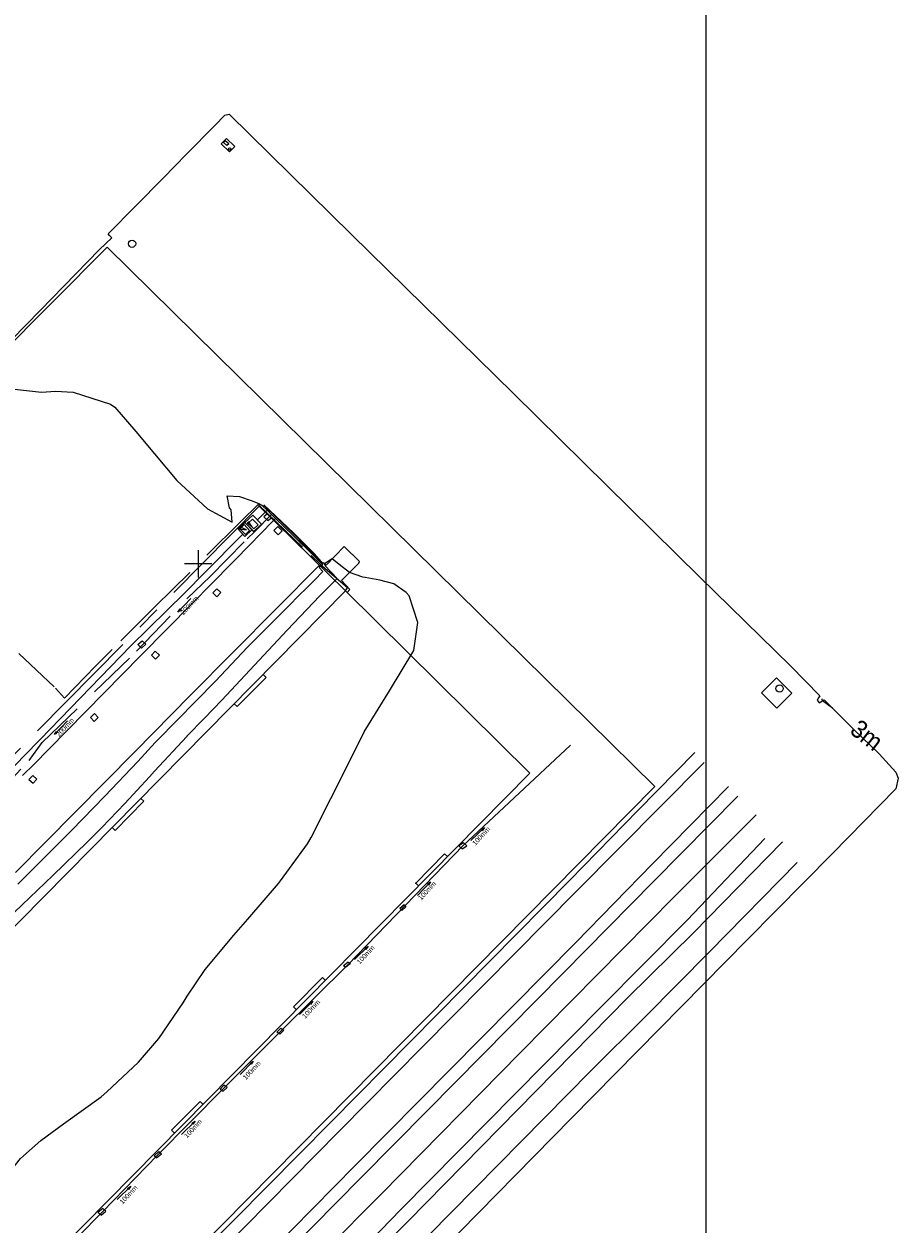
# Model space of a CAD drawing. Header units: millimetres. Extents: x -79464 to -76785, y -3788210 to -3782955.
# Tile 123 of 131: x -78806 to -78734, y -3783619 to -3783520. Entities that reach past the tile are written whole.
import ezdxf
from ezdxf.enums import TextEntityAlignment as Align

# ---------------------------------------------------------------- set-up
doc = ezdxf.new("R2010")
doc.units = ezdxf.units.MM
doc.header["$LTSCALE"] = 8
doc.header["$MEASUREMENT"] = 0
doc.linetypes.add('CENTER', pattern=[2, 1.25, -0.25, 0.25, -0.25])
doc.linetypes.add('DASHED', pattern=[0.75, 0.5, -0.25])
for name, color, linetype in [('BUILDINGS', 7, 'Continuous'), ('CHANNEL', 7, 'Continuous'), ('DETAIL', 7, 'Continuous'), ('EDGE OF CONCRETE', 7, 'Continuous'), ('EDGE OF ROOF', 7, 'Continuous'), ('FENCE', 7, 'Continuous'), ('GCONTOUR1', 7, 'Continuous'), ('GRID', 7, 'Continuous'), ('MCONTOUR1', 7, 'Continuous'), ('PIER', 7, 'Continuous'), ('RETAINING WALL', 7, 'Continuous'), ('SG GIS CADASTRAL', 7, 'Continuous'), ('STORMWATER MANHOLE', 7, 'Continuous'), ('TRACKS', 7, 'Continuous'), ('WALLS', 7, 'Continuous')]:
    doc.layers.add(name, color=color, linetype=linetype)
doc.styles.add('Arial Narrow', font='arial.ttf', dxfattribs={"height": 1})
doc.styles.add('Style-Arial', font='arial.ttf')

msp = doc.modelspace()

# ---------------------------------------------------------------- linework, layer by layer
at = {"layer": 'BUILDINGS', "color": 6, "lineweight": 15}
for p, q in [((-78846.015, -3783634.127, 7.21), (-78779.704, -3783566.949, 7.793)), ((-78779.704, -3783566.949, 7.793), (-78764.519, -3783581.961, 7.796)), ((-78764.519, -3783581.961, 7.796), (-78830.835, -3783649.134, 7.795))]:
    msp.add_line(p, q, dxfattribs=at)
at = {"layer": 'BUILDINGS', "color": 6, "linetype": 'DASHED', "lineweight": 15}
for p, q in [((-78786.257, -3783574.089, 7.324), (-78788.634, -3783576.49, 7.034)), ((-78786.257, -3783574.089, 7.324), (-78786.508, -3783573.841, 7.324)), ((-78788.634, -3783576.49, 7.034), (-78788.881, -3783576.246)), ((-78796.345, -3783584.289, 7.531), (-78798.707, -3783586.688, 7.442)), ((-78796.345, -3783584.289, 7.531), (-78796.586, -3783584.051, 7.531)), ((-78798.707, -3783586.688, 7.442), (-78798.951, -3783586.447)), ((-78773.916, -3783591.034, 7.154), (-78771.532, -3783588.61, 7.069)), ((-78771.532, -3783588.61, 7.069), (-78771.305, -3783588.834)), ((-78773.916, -3783591.034, 7.154), (-78773.693, -3783591.254, 7.154)), ((-78783.991, -3783601.226, 7.125), (-78781.6, -3783598.808, 7.17)), ((-78781.6, -3783598.808, 7.17), (-78781.372, -3783599.032, 7.17)), ((-78783.991, -3783601.226, 7.125), (-78783.762, -3783601.452)), ((-78791.692, -3783609.033, 7.101), (-78794.042, -3783611.406, 7.148)), ((-78791.692, -3783609.033, 7.101), (-78791.466, -3783609.256, 7.101)), ((-78794.042, -3783611.406, 7.148), (-78793.812, -3783611.633))]:
    msp.add_line(p, q, dxfattribs=at)
at = {"layer": 'BUILDINGS', "color": 6, "lineweight": 0}
msp.add_point((-78773.916, -3783591.034, 7.154), dxfattribs=at)
at = {"layer": 'CHANNEL', "color": 4, "linetype": 'DASHED', "lineweight": 15}
for p, q in [((-78787.174, -3783562.062, 2.771), (-78785.81, -3783560.64, 2.767)), ((-78790.86, -3783565.77, 2.802), (-78787.803, -3783562.653, 2.788)), ((-78787.803, -3783562.653, 2.788), (-78787.174, -3783562.062, 2.771)), ((-78792.722, -3783567.538, 2.76), (-78790.86, -3783565.77, 2.802)), ((-78796.929, -3783571.921, 2.755), (-78792.722, -3783567.538, 2.76)), ((-78804.712, -3783579.441, 2.728), (-78796.929, -3783571.921, 2.755)), ((-78805.803, -3783580.914, 2.723), (-78804.712, -3783579.441, 2.728)), ((-78809.185, -3783584.569, 2.76), (-78805.803, -3783580.914, 2.723))]:
    msp.add_line(p, q, dxfattribs=at)
at = {"layer": 'CHANNEL', "color": 4, "lineweight": 15}
for p, q in [((-78786.155, -3783560.295, 2.796), (-78786.966, -3783561.099)), ((-78785.467, -3783560.984, 2.788), (-78786.901, -3783562.442, 2.799)), ((-78788.186, -3783562.272, 2.86), (-78791.312, -3783565.442, 2.848)), ((-78786.901, -3783562.442, 2.799), (-78787.389, -3783562.939, 2.814)), ((-78787.389, -3783562.939, 2.814), (-78790.763, -3783566.363, 2.845)), ((-78791.312, -3783565.442, 2.848), (-78792.951, -3783567.104, 2.833)), ((-78790.763, -3783566.363, 2.845), (-78792.317, -3783567.958, 2.813)), ((-78792.951, -3783567.104, 2.833), (-78797.416, -3783571.469, 2.812)), ((-78792.317, -3783567.958, 2.813), (-78796.583, -3783572.262, 2.801)), ((-78797.416, -3783571.469, 2.812), (-78804.883, -3783579.198, 2.767)), ((-78796.583, -3783572.262, 2.801), (-78804.179, -3783580.006, 2.767)), ((-78804.883, -3783579.198, 2.767), (-78806.196, -3783580.547, 2.757)), ((-78806.196, -3783580.547, 2.757), (-78807.444, -3783581.826, 2.752)), ((-78804.179, -3783580.006, 2.767), (-78805.389, -3783581.221, 2.763)), ((-78805.389, -3783581.221, 2.763), (-78806.332, -3783582.177, 2.766))]:
    msp.add_line(p, q, dxfattribs=at)
at = {"layer": 'DETAIL', "color": 7, "lineweight": 15}
for p, q in [((-78789.768, -3783529.996), (-78789.619, -3783529.848)), ((-78789.768, -3783529.996), (-78789.486, -3783530.252)), ((-78789.337, -3783530.104), (-78789.619, -3783529.848)), ((-78789.337, -3783530.104), (-78789.486, -3783530.252)), ((-78788.417, -3783561.821, 2.861), (-78788.071, -3783561.477, 2.861)), ((-78787.615, -3783561.964, 2.861), (-78788.071, -3783561.477, 2.861)), ((-78787.721, -3783561.371, 2.861), (-78787.374, -3783561.046, 2.861)), ((-78787.721, -3783561.371, 2.861), (-78787.252, -3783561.826, 2.861)), ((-78786.905, -3783561.501, 2.861), (-78787.374, -3783561.046, 2.861)), ((-78786.905, -3783561.501, 2.861), (-78787.252, -3783561.826, 2.861)), ((-78785.276, -3783561.645, 3.942), (-78785.608, -3783561.957, 3.973)), ((-78785.276, -3783561.645, 3.973), (-78784.929, -3783562.007, 3.942)), ((-78788.417, -3783561.821, 2.861), (-78787.962, -3783562.307, 2.861)), ((-78787.615, -3783561.964, 2.861), (-78787.962, -3783562.307, 2.861)), ((-78785.261, -3783562.32, 3.942), (-78785.608, -3783561.957, 3.973)), ((-78785.261, -3783562.32, 3.973), (-78784.929, -3783562.007, 3.942)), ((-78790.645, -3783567.117, 3.942), (-78790.317, -3783566.773, 3.973)), ((-78790.645, -3783567.117, 3.973), (-78790.315, -3783567.434, 3.942)), ((-78789.987, -3783567.09, 3.942), (-78790.317, -3783566.773, 3.973)), ((-78789.987, -3783567.09, 3.973), (-78790.315, -3783567.434, 3.942)), ((-78795.709, -3783572.248, 3.973), (-78795.389, -3783571.918, 3.942)), ((-78795.709, -3783572.248, 3.942), (-78795.365, -3783572.568, 3.973)), ((-78795.044, -3783572.238, 3.973), (-78795.389, -3783571.918, 3.942)), ((-78795.044, -3783572.238, 3.942), (-78795.365, -3783572.568, 3.973)), ((-78800.747, -3783577.386, 3.942), (-78800.406, -3783577.049, 3.973)), ((-78800.747, -3783577.386, 3.973), (-78800.437, -3783577.718, 3.942)), ((-78800.096, -3783577.381, 3.973), (-78800.437, -3783577.718, 3.942)), ((-78800.096, -3783577.381, 3.942), (-78800.406, -3783577.049, 3.973)), ((-78805.807, -3783582.499, 3.973), (-78805.497, -3783582.155, 3.942)), ((-78805.807, -3783582.499, 3.942), (-78805.461, -3783582.798, 3.973)), ((-78805.152, -3783582.453, 3.973), (-78805.497, -3783582.155, 3.942)), ((-78805.152, -3783582.453, 3.942), (-78805.461, -3783582.798, 3.973))]:
    msp.add_line(p, q, dxfattribs=at)
for centre, radius in [((-78789.259, -3783530.519, 5.353), 0.1), ((-78797.308, -3783538.336, 5.353), 0.3), ((-78743.912, -3783574.998, 5.353), 0.3)]:
    msp.add_circle(centre, radius, dxfattribs=at)
at = {"layer": 'EDGE OF CONCRETE', "color": 252, "lineweight": 15}
for p, q in [((-78789.968, -3783530.113, 3.254), (-78789.519, -3783529.656, 3.241)), ((-78789.968, -3783530.113, 3.241), (-78789.278, -3783530.77, 3.254)), ((-78788.83, -3783530.312, 3.254), (-78789.519, -3783529.656, 3.241)), ((-78788.83, -3783530.312, 3.241), (-78789.278, -3783530.77, 3.254)), ((-78787.361, -3783560.701, 2.984), (-78787.999, -3783561.323, 2.994)), ((-78787.999, -3783561.324, 2.755), (-78787.361, -3783560.701)), ((-78787.361, -3783560.701, 2.984), (-78786.63, -3783561.438, 2.974)), ((-78786.631, -3783561.438, 2.755), (-78787.361, -3783560.701)), ((-78788.568, -3783561.861, 2.997), (-78788.007, -3783561.315, 2.994)), ((-78788.007, -3783561.315, 2.994), (-78787.999, -3783561.323, 2.994)), ((-78787.999, -3783561.323, 2.994), (-78787.273, -3783562.07, 2.943)), ((-78787.999, -3783561.324), (-78787.269, -3783562.061, 2.755)), ((-78787.273, -3783562.07, 2.943), (-78786.63, -3783561.438, 2.974)), ((-78786.631, -3783561.438), (-78787.269, -3783562.061, 2.755)), ((-78788.568, -3783561.861, 2.997), (-78788.009, -3783562.462, 2.975)), ((-78788.009, -3783562.462, 2.975), (-78787.435, -3783561.903, 2.997)), ((-78779.816, -3783563.297, 3.276), (-78781.308, -3783564.816, 3.615)), ((-78778.564, -3783564.533, 3.305), (-78779.816, -3783563.297, 3.276)), ((-78781.539, -3783564.66, 3.61), (-78781.815, -3783564.923, 3.61)), ((-78781.476, -3783564.675, 3.612), (-78781.539, -3783564.66, 3.61)), ((-78781.308, -3783564.816, 3.615), (-78781.476, -3783564.675, 3.612)), ((-78778.598, -3783564.676, 3.324), (-78780.045, -3783566.088, 3.649)), ((-78778.598, -3783564.676, 3.324), (-78778.564, -3783564.533, 3.305)), ((-78781.878, -3783564.855, 3.588), (-78792.513, -3783575.566, 3.61)), ((-78781.815, -3783564.923, 3.61), (-78781.878, -3783564.855, 3.588)), ((-78780.045, -3783566.088, 3.649), (-78779.353, -3783566.824, 3.678)), ((-78779.353, -3783566.824, 3.678), (-78779.572, -3783567.085, 3.726)), ((-78744.159, -3783574.11), (-78745.404, -3783575.353)), ((-78744.159, -3783574.11), (-78742.903, -3783575.368)), ((-78792.513, -3783575.566, 3.61), (-78797.082, -3783580.222, 3.648)), ((-78744.148, -3783576.611), (-78745.404, -3783575.353)), ((-78744.148, -3783576.611), (-78742.903, -3783575.368)), ((-78797.082, -3783580.222, 3.648), (-78806.913, -3783590.163, 3.633))]:
    msp.add_line(p, q, dxfattribs=at)
at = {"layer": 'EDGE OF ROOF', "color": 1, "linetype": 'CENTER', "lineweight": 15}
for p, q in [((-78786.835, -3783559.97, 8.266), (-78853.086, -3783627.107, 8.296)), ((-78786.835, -3783559.97, 8.266), (-78779.731, -3783566.928, 5.449)), ((-78779.731, -3783566.928, 7.793), (-78779.704, -3783566.949, 7.793))]:
    msp.add_line(p, q, dxfattribs=at)
at = {"layer": 'EDGE OF ROOF', "color": 1, "lineweight": 0}
msp.add_point((-78786.835, -3783559.97, 8.266), dxfattribs=at)
at = {"layer": 'FENCE', "color": 216, "lineweight": 15}
for p, q in [((-78788.3, -3783561.196, 4.721), (-78786.921, -3783559.825, 4.767)), ((-78786.147, -3783560.567, 4.874), (-78786.921, -3783559.825, 4.767)), ((-78786.147, -3783560.567, 5.336), (-78783.26, -3783563.335, 4.767)), ((-78788.3, -3783561.196, 4.646), (-78791.137, -3783564.015, 4.767)), ((-78791.843, -3783563.589, 4.647), (-78791.85, -3783565.852, 4.767)), ((-78790.715, -3783564.724, 4.647), (-78792.978, -3783564.717, 4.767)), ((-78782.538, -3783564.028, 5.371), (-78781.765, -3783564.769, 4.767)), ((-78782.538, -3783564.028, 5.62), (-78782.538, -3783564.028, 4.767)), ((-78792.556, -3783565.425, 4.465), (-78795.393, -3783568.245, 4.767)), ((-78779.536, -3783566.661, 5.443), (-78779.731, -3783566.928, 5.449)), ((-78795.393, -3783568.245, 4.344), (-78798.23, -3783571.065, 4.767)), ((-78798.939, -3783571.77, 4.36), (-78800.318, -3783573.14, 4.767)), ((-78798.939, -3783571.77, 4.283), (-78798.939, -3783571.77, 4.767)), ((-78800.318, -3783573.14, 4.563), (-78802.878, -3783575.798, 4.313)), ((-78802.878, -3783575.798, 4.502), (-78803.62, -3783574.97, 4.544))]:
    msp.add_line(p, q, dxfattribs=at)
at = {"layer": 'FENCE', "color": 216, "linetype": 'DASHED', "lineweight": 15}
for p, q in [((-78781.765, -3783564.769, 5.478), (-78779.536, -3783566.661, 5.449)), ((-78806.646, -3783572.121, 4.66), (-78803.62, -3783574.97, 4.532))]:
    msp.add_line(p, q, dxfattribs=at)
at = {"layer": 'GCONTOUR1', "color": 252, "lineweight": 9, "elevation": 3.5}
for points in [[(-78778.18, -3783578.575), (-78776.079, -3783575.172), (-78774.059, -3783571.863), (-78773.73, -3783569.542), (-78774.466, -3783567.365), (-78774.706, -3783567.067), (-78775.725, -3783566.36), (-78776.887, -3783566.063), (-78778.079, -3783565.854), (-78778.286, -3783565.821), (-78779.381, -3783565.44), (-78780.236, -3783564.761), (-78780.802, -3783564.301), (-78781.435, -3783564.726), (-78781.464, -3783564.731), (-78781.356, -3783564.805), (-78781.412, -3783564.856), (-78780.396, -3783565.916), (-78780.836, -3783566.363), (-78781.823, -3783567.351), (-78784.529, -3783570.194), (-78789.898, -3783575.948), (-78791.329, -3783577.445), (-78792.795, -3783578.932), (-78792.8, -3783578.938), (-78795.456, -3783581.814), (-78795.878, -3783582.277), (-78797.895, -3783584.466), (-78799.792, -3783586.436), (-78801.007, -3783587.653), (-78803.844, -3783590.398), (-78808.929, -3783595.237)], [(-78812.149, -3783619.81), (-78810.856, -3783618.402), (-78808.924, -3783616.759), (-78808.922, -3783616.756), (-78806.494, -3783613.721), (-78804.824, -3783612.255), (-78802.967, -3783610.883), (-78799.854, -3783608.636), (-78799.392, -3783608.24), (-78799.388, -3783608.236), (-78796.764, -3783605.782), (-78795.09, -3783603.828), (-78793.1, -3783600.903), (-78792.755, -3783600.347), (-78791.289, -3783598.161), (-78788.915, -3783595.311), (-78787.754, -3783594.008), (-78785.236, -3783591.066), (-78785.072, -3783590.857), (-78782.845, -3783587.803), (-78782.528, -3783587.282), (-78780.91, -3783584.061), (-78779.301, -3783580.835), (-78778.18, -3783578.575)]]:
    msp.add_lwpolyline(points, dxfattribs=at)
at = {"layer": 'GRID', "color": 7, "lineweight": 15}
for p, q in [((-78786.126, -3783560.593, 2.861), (-78786.433, -3783560.834, 2.861)), ((-78786.126, -3783560.593, 2.861), (-78785.8, -3783560.913, 2.861)), ((-78786.107, -3783561.154, 2.861), (-78786.433, -3783560.834, 2.861)), ((-78786.107, -3783561.154, 2.861), (-78785.8, -3783560.913, 2.861)), ((-78796.831, -3783571.376, 2.861), (-78796.484, -3783571.058, 2.861)), ((-78796.831, -3783571.376, 2.861), (-78796.52, -3783571.663, 2.861)), ((-78796.173, -3783571.345, 2.861), (-78796.52, -3783571.663, 2.861)), ((-78796.173, -3783571.345, 2.861), (-78796.484, -3783571.058, 2.861))]:
    msp.add_line(p, q, dxfattribs=at)
at = {"layer": 'GRID', "color": 9}
msp.add_lwpolyline([(-78750, -3783217.043), (-78750, -3784493.279)], dxfattribs=at)
at = {"layer": 'MCONTOUR1', "color": 8, "lineweight": 9, "elevation": 3}
for points in [[(-78807.003, -3783550.328), (-78804.786, -3783550.567), (-78803.613, -3783550.488), (-78802.16, -3783550.557), (-78799.077, -3783551.556), (-78798.729, -3783551.794), (-78797.003, -3783553.824), (-78795.464, -3783555.664), (-78793.616, -3783557.863), (-78791.082, -3783560.177), (-78789.064, -3783561.273), (-78789.13, -3783560.262), (-78789.276, -3783560.094), (-78789.451, -3783559.113), (-78788.436, -3783559.178), (-78787.488, -3783559.51), (-78786.864, -3783559.751), (-78786.537, -3783559.932), (-78786.355, -3783559.976), (-78786.277, -3783560.05), (-78784.705, -3783561.569), (-78784.6, -3783561.681), (-78783.979, -3783562.267), (-78783.112, -3783563.165), (-78782.304, -3783563.977), (-78782.039, -3783564.28), (-78781.653, -3783564.674), (-78781.623, -3783564.722), (-78781.568, -3783564.76), (-78781.866, -3783565.032), (-78781.574, -3783565.337), (-78782.268, -3783566.056), (-78782.97, -3783566.768), (-78783.488, -3783567.284), (-78784.399, -3783568.196), (-78787.184, -3783570.97), (-78787.754, -3783571.554), (-78787.786, -3783571.587), (-78790.421, -3783574.385), (-78795.215, -3783579.244), (-78795.394, -3783579.432), (-78795.395, -3783579.433), (-78796.84, -3783581), (-78799.556, -3783583.861), (-78802.306, -3783586.688), (-78802.862, -3783587.254), (-78805.646, -3783590.061), (-78806.719, -3783591.115)], [(-78788.311, -3783561.715), (-78788.511, -3783561.846), (-78787.867, -3783561.919), (-78788.311, -3783561.715)], [(-78787.661, -3783561.259), (-78787.819, -3783561.354), (-78787.698, -3783561.408), (-78787.41, -3783561.674), (-78787.599, -3783561.391), (-78787.661, -3783561.259)], [(-78739.559, -3783576.622), (-78739.559, -3783576.622), (-78740.364, -3783575.996), (-78740.398, -3783575.878), (-78740.374, -3783575.81)]]:
    msp.add_lwpolyline(points, dxfattribs=at)
at = {"layer": 'PIER', "color": 7, "lineweight": 15}
for p, q in [((-78790.492, -3783528.59, 3.106), (-78789.655, -3783527.738, 3.097)), ((-78789.655, -3783527.738, 3.097), (-78789.289, -3783527.643, 3.096)), ((-78789.289, -3783527.643, 3.096), (-78779.203, -3783537.579, 3.09)), ((-78792.812, -3783530.957, 3.152), (-78790.492, -3783528.59, 3.106)), ((-78794.749, -3783532.931, 3.199), (-78792.812, -3783530.957, 3.152)), ((-78799.267, -3783537.524, 3.296), (-78794.749, -3783532.931, 3.199)), ((-78799.172, -3783537.658, 3.3), (-78799.267, -3783537.524, 3.296)), ((-78779.203, -3783537.579, 3.09), (-78765.859, -3783550.666, 3.052)), ((-78765.859, -3783550.666, 3.052), (-78750.48, -3783565.806, 3.05)), ((-78750.48, -3783565.806, 3.05), (-78743.019, -3783573.138, 3.052)), ((-78743.019, -3783573.138, 3.052), (-78740.604, -3783575.586, 3.048)), ((-78740.604, -3783575.586, 3.048), (-78740.697, -3783575.771, 3.052)), ((-78740.697, -3783575.771, 3.052), (-78740.827, -3783575.961, 3.062)), ((-78740.827, -3783575.961, 3.062), (-78740.65, -3783576.162, 3.065)), ((-78740.65, -3783576.162, 3.065), (-78740.251, -3783575.93, 2.974)), ((-78740.251, -3783575.93, 2.974), (-78737.803, -3783578.378, 3.065)), ((-78737.803, -3783578.378, 3.065), (-78735.703, -3783580.372, 3.055)), ((-78735.703, -3783580.372, 3.055), (-78734.325, -3783581.883, 3.047)), ((-78734.149, -3783582.383, 3.018), (-78734.342, -3783583.271, 3.034)), ((-78734.325, -3783581.883, 3.047), (-78734.149, -3783582.383, 3.018)), ((-78734.342, -3783583.271, 3.034), (-78739.567, -3783588.619, 3.046)), ((-78739.567, -3783588.619, 3.046), (-78746.549, -3783595.693, 3.039)), ((-78746.549, -3783595.693, 3.039), (-78761.075, -3783610.408, 3.077)), ((-78761.075, -3783610.408, 3.077), (-78780.147, -3783629.767, 3.058))]:
    msp.add_line(p, q, dxfattribs=at)
at = {"layer": 'RETAINING WALL', "color": 7, "linetype": 'DASHED', "lineweight": 9}
for points in [[(-78786.539, -3783559.933, 2.998), (-78786.155, -3783560.295, 2.796), (-78785.81, -3783560.64, 2.767), (-78785.467, -3783560.984, 2.788), (-78784.02, -3783562.379, 2.733), (-78782.316, -3783564.068, 2.785), (-78781.638, -3783564.745, 2.832)], [(-78781.585, -3783564.665, 3.411), (-78781.677, -3783564.556, 3.281), (-78782.29, -3783563.875, 3.241), (-78783.954, -3783562.2, 3.158), (-78786.429, -3783559.859, 3.075)]]:
    msp.add_polyline3d(points, dxfattribs=at)
at = {"layer": 'SG GIS CADASTRAL', "color": 7, "lineweight": 18}
for p, q in [((-79025.517, -3783765.961), (-78799.365, -3783538.617)), ((-78799.365, -3783538.617), (-78754.209, -3783583.082)), ((-78754.209, -3783583.082), (-78937.329, -3783768.43))]:
    msp.add_line(p, q, dxfattribs=at)
at = {"layer": 'STORMWATER MANHOLE', "color": 216, "lineweight": 15}
for p, q in [((-78786.127, -3783560.593, 2.764), (-78786.434, -3783560.834, 2.77)), ((-78786.127, -3783560.593, 2.77), (-78785.8, -3783560.913, 2.764)), ((-78786.107, -3783561.154, 2.764), (-78786.434, -3783560.834, 2.77)), ((-78786.107, -3783561.154, 2.77), (-78785.8, -3783560.913, 2.764)), ((-78796.831, -3783571.376, 2.77), (-78796.484, -3783571.058, 2.764)), ((-78796.831, -3783571.376, 2.764), (-78796.52, -3783571.663, 2.77)), ((-78796.173, -3783571.345, 2.764), (-78796.52, -3783571.663, 2.77)), ((-78796.173, -3783571.345, 2.77), (-78796.484, -3783571.058, 2.764)), ((-78769.966, -3783587.711, 4.598), (-78770.366, -3783587.974, 4.693)), ((-78770.093, -3783588.21, 4.598), (-78770.366, -3783587.974, 4.693)), ((-78770.093, -3783588.21, 4.693), (-78769.693, -3783587.947, 4.598)), ((-78769.966, -3783587.711, 4.693), (-78769.693, -3783587.947, 4.598)), ((-78774.881, -3783592.832, 3.318), (-78775.226, -3783593.13, 3.284)), ((-78775.074, -3783593.288, 3.318), (-78775.226, -3783593.13, 3.284)), ((-78775.074, -3783593.288, 3.284), (-78774.729, -3783592.99, 3.318)), ((-78774.881, -3783592.832, 3.284), (-78774.729, -3783592.99, 3.318)), ((-78779.878, -3783597.833, 4.693), (-78779.511, -3783597.542, 4.598)), ((-78779.878, -3783597.833, 4.598), (-78779.669, -3783597.962, 4.693)), ((-78779.302, -3783597.671, 4.598), (-78779.669, -3783597.962, 4.693)), ((-78779.302, -3783597.671, 4.693), (-78779.511, -3783597.542, 4.598)), ((-78785.033, -3783602.99, 4.598), (-78785.367, -3783603.327, 4.693)), ((-78785.118, -3783603.486, 4.598), (-78785.367, -3783603.327, 4.693)), ((-78785.118, -3783603.486, 4.693), (-78784.784, -3783603.149, 4.598)), ((-78785.033, -3783602.99, 4.693), (-78784.784, -3783603.149, 4.598)), ((-78790.053, -3783608.008, 4.693), (-78789.734, -3783607.697, 4.598)), ((-78790.053, -3783608.008, 4.598), (-78789.782, -3783608.189, 4.693)), ((-78789.463, -3783607.878, 4.598), (-78789.782, -3783608.189, 4.693)), ((-78789.463, -3783607.878, 4.693), (-78789.734, -3783607.697, 4.598)), ((-78795.091, -3783613.167, 4.598), (-78795.484, -3783613.502, 4.693)), ((-78795.091, -3783613.167, 4.693), (-78794.885, -3783613.346, 4.598)), ((-78795.278, -3783613.681, 4.598), (-78795.484, -3783613.502, 4.693)), ((-78795.278, -3783613.681, 4.693), (-78794.885, -3783613.346, 4.598)), ((-78799.711, -3783617.864, 4.693), (-78800.12, -3783618.195, 4.598)), ((-78799.865, -3783618.396, 4.598), (-78799.456, -3783618.065, 4.693)), ((-78799.711, -3783617.864, 4.598), (-78799.456, -3783618.065, 4.693)), ((-78799.865, -3783618.396, 4.693), (-78800.12, -3783618.195, 4.598))]:
    msp.add_line(p, q, dxfattribs=at)
for points in [[(-78792.448, -3783567.574), (-78793.519, -3783568.712), (-78793.338, -3783568.437), (-78793.267, -3783568.515), (-78793.519, -3783568.712)], [(-78802.643, -3783577.66), (-78803.714, -3783578.798), (-78803.533, -3783578.524), (-78803.462, -3783578.601), (-78803.714, -3783578.798)], [(-78809.819, -3783628.32), (-78799.754, -3783618.138), (-78795.21, -3783613.443), (-78789.753, -3783607.959), (-78785.023, -3783603.211), (-78779.516, -3783597.757), (-78769.993, -3783587.928), (-78761.145, -3783579.662)], [(-78769.38, -3783587.518), (-78768.233, -3783586.458), (-78768.432, -3783586.719), (-78768.498, -3783586.637), (-78768.233, -3783586.458)], [(-78773.78, -3783592.042), (-78772.689, -3783590.923), (-78772.875, -3783591.194), (-78772.945, -3783591.115), (-78772.689, -3783590.923)], [(-78778.959, -3783597.339), (-78777.849, -3783596.239), (-78778.039, -3783596.507), (-78778.108, -3783596.427), (-78777.849, -3783596.239)], [(-78783.512, -3783601.875), (-78782.403, -3783600.775), (-78782.593, -3783601.043), (-78782.661, -3783600.963), (-78782.403, -3783600.775)], [(-78788.403, -3783606.815), (-78787.312, -3783605.696), (-78787.498, -3783605.967), (-78787.568, -3783605.889), (-78787.312, -3783605.696)], [(-78793.224, -3783611.743), (-78792.115, -3783610.644), (-78792.305, -3783610.911), (-78792.373, -3783610.831), (-78792.115, -3783610.644)], [(-78798.526, -3783617.105), (-78797.416, -3783616.005), (-78797.607, -3783616.273), (-78797.675, -3783616.193), (-78797.416, -3783616.005)]]:
    msp.add_lwpolyline(points, dxfattribs=at)
at = {"layer": 'TRACKS', "color": 216, "lineweight": 15}
for p, q in [((-78750.899, -3783580.265, 3.264), (-78755.565, -3783585.034, 3.261)), ((-78750.142, -3783581.081, 3.265), (-78760.686, -3783591.728, 3.266)), ((-78754.398, -3783589.435, 3.226), (-78748.119, -3783583.073, 3.245)), ((-78747.345, -3783583.868, 3.219), (-78754.304, -3783590.899, 3.208)), ((-78755.565, -3783585.034, 3.261), (-78761.217, -3783590.792, 3.262)), ((-78745.839, -3783585.397, 3.168), (-78752.605, -3783592.16, 3.182)), ((-78751.539, -3783594.087, 3.146), (-78745.136, -3783587.362, 3.131)), ((-78743.668, -3783587.618, 3.124), (-78751.023, -3783595.133, 3.136)), ((-78760.727, -3783595.93, 3.207), (-78754.398, -3783589.435, 3.226)), ((-78749.701, -3783596.689, 3.087), (-78742.454, -3783589.334, 3.105)), ((-78780.924, -3783610.73, 3.274), (-78761.217, -3783590.792, 3.262)), ((-78754.304, -3783590.899, 3.208), (-78761.734, -3783598.426, 3.215)), ((-78760.686, -3783591.728, 3.266), (-78773.367, -3783604.526, 3.26)), ((-78752.605, -3783592.16, 3.182), (-78765.292, -3783605.023, 3.178)), ((-78758.618, -3783601.223, 3.143), (-78751.539, -3783594.087, 3.146)), ((-78751.023, -3783595.133, 3.136), (-78756.449, -3783600.495, 3.12)), ((-78778.916, -3783614.31, 3.219), (-78760.727, -3783595.93, 3.207)), ((-78755.008, -3783602.042, 3.085), (-78749.701, -3783596.689, 3.087)), ((-78761.734, -3783598.426, 3.215), (-78772.938, -3783609.776, 3.204)), ((-78775.131, -3783617.924, 3.138), (-78758.618, -3783601.223, 3.143)), ((-78756.449, -3783600.495, 3.12), (-78774.541, -3783618.895, 3.137)), ((-78759.481, -3783606.516, 4.068), (-78755.008, -3783602.042, 3.085)), ((-78773.367, -3783604.526, 3.26), (-78780.203, -3783611.459, 3.273)), ((-78765.292, -3783605.023, 3.178), (-78776.777, -3783616.671, 3.167)), ((-78772.866, -3783620.083, 3.079), (-78759.481, -3783606.516, 4.068)), ((-78772.938, -3783609.776, 3.204), (-78778.447, -3783615.331, 3.208)), ((-78780.924, -3783610.73, 3.274), (-78793.191, -3783623.135, 3.287)), ((-78780.203, -3783611.459, 3.273), (-78792.818, -3783624.208, 3.274)), ((-78792.147, -3783627.735, 3.23), (-78778.916, -3783614.31, 3.219)), ((-78778.447, -3783615.331, 3.208), (-78785.62, -3783622.597, 3.208)), ((-78776.777, -3783616.671, 3.167), (-78784.29, -3783624.239, 3.181)), ((-78783.308, -3783626.321, 3.15), (-78775.131, -3783617.924, 3.138)), ((-78774.541, -3783618.895, 3.137), (-78780.217, -3783624.582, 3.122))]:
    msp.add_line(p, q, dxfattribs=at)
at = {"layer": 'WALLS', "color": 252, "lineweight": 15}
for p, q in [((-78798.986, -3783537.844, 3.297), (-78799.987, -3783538.821, 3.192)), ((-78798.986, -3783537.844, 3.297), (-78799.172, -3783537.658, 3.3)), ((-78799.987, -3783538.821, 3.192), (-78804.874, -3783543.837, 3.111)), ((-78804.874, -3783543.837, 3.111), (-78815.95, -3783555.096, 2.757))]:
    msp.add_line(p, q, dxfattribs=at)

# ---------------------------------------------------------------- texts
at = {"layer": 'MCONTOUR1', "color": 251, "style": 'Arial Narrow', "width": 0.9}
msp.add_text('3m', height=1.5, rotation=322.10844, dxfattribs=at).set_placement((-78736.717, -3783578.833, 3.065), align=Align.MIDDLE)
at = {"layer": 'STORMWATER MANHOLE', "color": 1, "style": 'Style-Arial'}
for s, p in [('200mm', (-78792.978, -3783569.042, 2.81)), ('200mm', (-78803.228, -3783579.087, 2.771)), ('100mm', (-78768.92, -3783588.049, 3.302)), ('100mm', (-78773.378, -3783592.561, 3.318)), ('100mm', (-78778.45, -3783597.833, 3.334)), ('100mm', (-78782.948, -3783602.317, 3.343)), ('100mm', (-78787.833, -3783607.362, 3.354)), ('100mm', (-78792.678, -3783612.167, 3.385)), ('100mm', (-78798.003, -3783617.613, 3.367))]:
    msp.add_text(s, height=0.4, rotation=47, dxfattribs=at).set_placement(p, align=Align.BOTTOM_LEFT)

doc.saveas('drawing.dxf')
